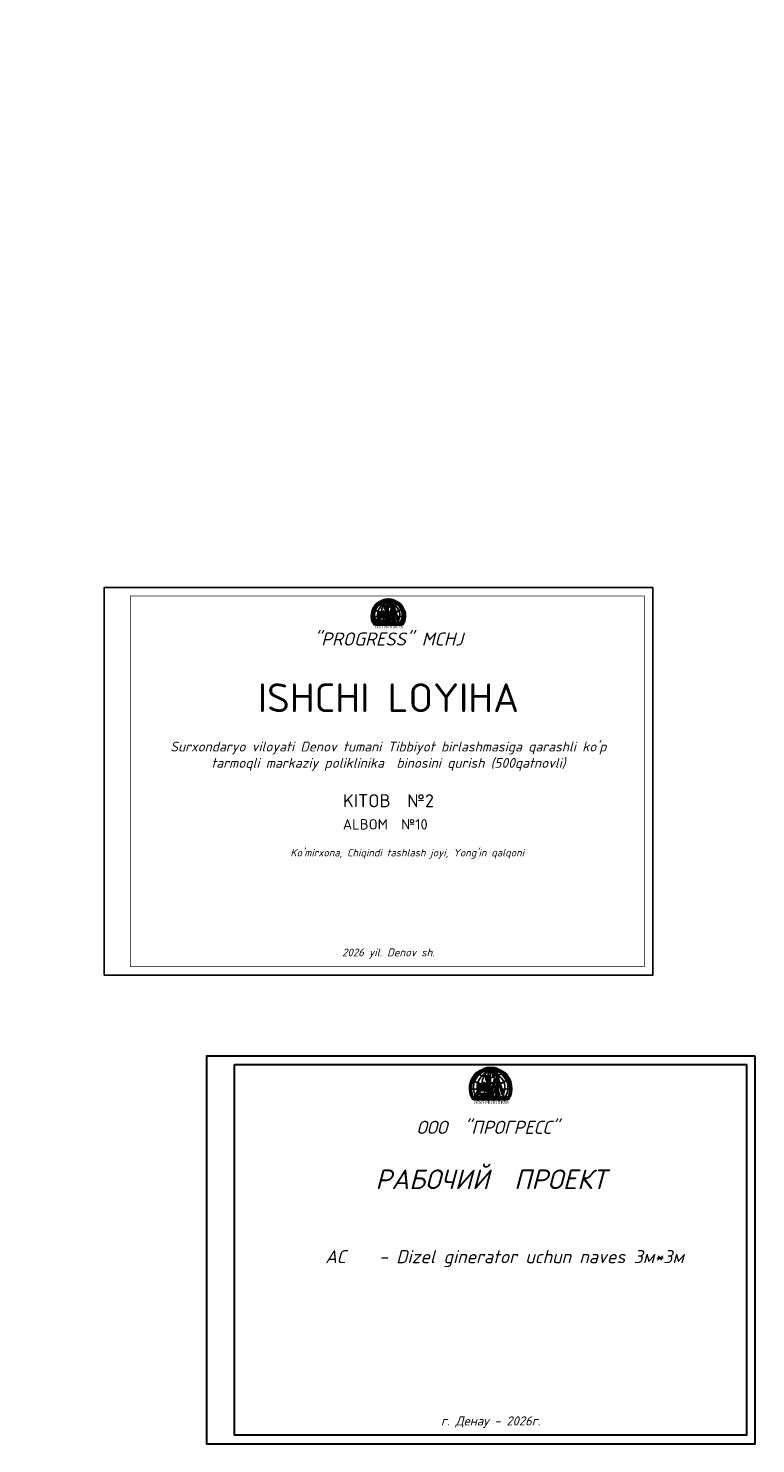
# Model space of a CAD drawing. Header units: millimetres. Extents: x 1527433 to 14789979, y -245576 to 11310.
# Tile 15 of 135: x 1747897 to 1803583, y -102442 to 5996. Entities that reach past the tile are written whole.
import ezdxf

# ---------------------------------------------------------------- set-up
doc = ezdxf.new("R2010")
doc.units = ezdxf.units.MM
doc.layers.add('(014) Водопровод', color=5, linetype='ИК_Водопровод -------в--------')
doc.styles.add('MpTextStyle', font='isocpeui.ttf')
doc.styles.get("Standard").update_dxf_attribs({"font": 'isocpeur.ttf', "height": 250})
doc.styles.add('TIMES NEW', font='times.ttf')
doc.styles.add('V@ler@Live', font='isocpeui.ttf')
doc.styles.add('ValeraTextStyle', font='isocpeur.ttf')
doc.styles.add('ГОСТ 3.5', font='isocpeur.ttf', dxfattribs={"oblique": 15, "height": 3})
doc.linetypes.add('ИК_Водопровод -------в--------', pattern='A,9,-0.6,["В",Standard,S=1.2,R=0,X=0,Y=-0.6],-1.2', length=10.8)

# ---------------------------------------------------------------- blocks, each defined once
blk = doc.blocks.new('LOGOTIP')
h = blk.add_hatch(color=16)
h.dxf.hatch_style = 1
h.paths.add_polyline_path([(20531.16, -9521.62), (20530.47, -9521.62), (20530.47, -9523.75), (20531.16, -9524.06)])
h.paths.add_polyline_path([(20531.16, -9521.62), (20531.16, -9521.47), (20531.62, -9521.05), (20530.01, -9521.05), (20530.47, -9521.47), (20530.47, -9521.62)])
h.paths.add_polyline_path([(20531.62, -9521.05), (20531.62, -9519.83), (20530.01, -9519.83), (20530.01, -9521.05)])
h.paths.add_polyline_path([(20531.62, -9519.83), (20531.62, -9519.4), (20530.01, -9519.4), (20530.01, -9519.83)])
h = blk.add_hatch(color=252)
h.dxf.hatch_style = 1
h.paths.add_polyline_path([(20527.86, -9523.03), (20528.22, -9523.03), (20528.22, -9522.98), (20527.86, -9522.98), (20527.86, -9522.84), (20527.69, -9522.84), (20527.69, -9522.98), (20527.39, -9522.98), (20527.39, -9523.03), (20527.69, -9523.03), (20527.69, -9524.4), (20527.86, -9524.38)])
h.paths.add_polyline_path([(20527.24, -9522.31), (20527.61, -9522.31), (20527.61, -9522.26), (20527.24, -9522.26), (20527.24, -9522.06), (20527, -9522.06), (20527, -9522.26), (20526.85, -9522.26, 0.002105), (20526.83, -9522.31), (20527, -9522.31), (20527, -9524.53), (20527.01, -9524.49), (20527.24, -9524.46)])
h.paths.add_polyline_path([(20526.85, -9522.26), (20526.55, -9522.26), (20526.55, -9522.31), (20526.83, -9522.31, -0.002105)])
h = blk.add_hatch(color=134)
h.dxf.hatch_style = 1
h.paths.add_polyline_path([(20531.59, -9525.43), (20531.26, -9525.37), (20531.4, -9526.03), (20531.76, -9526.07)])
h.paths.add_polyline_path([(20531.12, -9525.34), (20530.71, -9525.26), (20530.81, -9525.97), (20531.26, -9526.02)])
h.paths.add_polyline_path([(20530.97, -9524.54), (20530.58, -9524.43), (20530.66, -9524.96), (20531.07, -9525.08)])
h.paths.add_polyline_path([(20531.37, -9524.66), (20531.11, -9524.58), (20531.21, -9525.12), (20531.54, -9525.21)])
h.paths.add_polyline_path([(20531.26, -9524.16), (20531, -9524.06), (20531.06, -9524.38), (20531.34, -9524.46)])
h.paths.add_polyline_path([(20530.86, -9524), (20530.5, -9523.86), (20530.55, -9524.23), (20530.93, -9524.34)])
h.paths.add_polyline_path([(20530.26, -9524.28), (20530.06, -9524.17), (20530.13, -9525.29), (20530.37, -9525.36)])
h.paths.add_polyline_path([(20529.94, -9524.11), (20529.69, -9523.97), (20529.71, -9525.18), (20529.98, -9525.25)])
h.paths.add_polyline_path([(20529.91, -9523.05), (20529.67, -9522.87), (20529.68, -9523.57), (20529.93, -9523.73)])
h.paths.add_polyline_path([(20530.16, -9523.24), (20529.99, -9523.12), (20530.04, -9523.8), (20530.23, -9523.93)])
h.paths.add_polyline_path([(20530.09, -9522.61), (20529.95, -9522.49), (20529.98, -9522.93), (20530.14, -9523.05)])
h.paths.add_polyline_path([(20529.89, -9522.43), (20529.66, -9522.22), (20529.67, -9522.68), (20529.9, -9522.87)])
h.paths.add_polyline_path([(20529.26, -9522.15), (20528.9, -9522.35), (20528.86, -9522.81), (20529.25, -9522.62)])
h.paths.add_polyline_path([(20529.25, -9522.83), (20528.84, -9523), (20528.78, -9523.73), (20529.25, -9523.54)])
h.paths.add_polyline_path([(20529.24, -9523.91), (20528.75, -9524.07), (20528.64, -9525.31), (20529.23, -9525.18)])
h.paths.add_polyline_path([(20528.64, -9524.11), (20528.22, -9524.25), (20528, -9525.4), (20528.51, -9525.33)])
h.paths.add_polyline_path([(20528.74, -9523.08), (20528.42, -9523.21), (20528.28, -9523.91), (20528.67, -9523.78)])
h.paths.add_polyline_path([(20528.81, -9522.42), (20528.54, -9522.58), (20528.46, -9523.01), (20528.76, -9522.89)])
h.paths.add_polyline_path([(20527.78, -9524.52), (20527.43, -9524.55), (20527.31, -9525.07), (20527.68, -9525.04)])
h.paths.add_polyline_path([(20527.66, -9525.21), (20527.31, -9525.23), (20527.12, -9525.96), (20527.46, -9525.97)])
h.paths.add_polyline_path([(20527.24, -9525.24), (20526.83, -9525.26), (20526.59, -9525.96), (20527.05, -9525.97)])
h.paths.add_polyline_path([(20527.37, -9524.56), (20527.13, -9524.58), (20526.93, -9525.1), (20527.24, -9525.07)])
h = blk.add_hatch(color=252)
h.dxf.hatch_style = 1
h.paths.add_polyline_path([(20528.14, -9523.07, 1), (20528.2, -9523.07, 1)])
h.paths.add_polyline_path([(20527.4, -9523.09, 1), (20527.48, -9523.09, 1)])
h.paths.add_polyline_path([(20527.48, -9522.37, 1), (20527.58, -9522.37, 1)])
h.paths.add_polyline_path([(20526.62, -9522.37, 1), (20526.7, -9522.37, 1)])
h = blk.add_hatch(color=53)
h.dxf.hatch_style = 1
h.paths.add_polyline_path([(20534.7, -9523.33), (20533.77, -9523.33), (20533.77, -9523.89), (20534.03, -9523.89, -1), (20534.16, -9523.89), (20534.7, -9523.89), (20534.7, -9523.75)])
h.paths.add_polyline_path([(20534.7, -9523.89), (20534.16, -9523.89, -1), (20534.03, -9523.89), (20533.77, -9523.89), (20533.77, -9524.04), (20533.77, -9524.27), (20534.7, -9524.27)])
h.paths.add_polyline_path([(20534.94, -9523.75), (20534.7, -9523.75), (20534.7, -9524.04), (20534.94, -9524.04)])
h.paths.add_polyline_path([(20533.77, -9523.75), (20533.53, -9523.75), (20533.53, -9524.04), (20533.77, -9524.04)])
h = blk.add_hatch(color=53)
h.dxf.hatch_style = 1
h.paths.add_polyline_path([(20533.77, -9524.27), (20534.7, -9524.27), (20534.7, -9523.33), (20533.77, -9523.33)])
at = {"color": 173}
for points in [[(20524.71, -9521.14, 0.030399), (20526.88, -9522.12)], [(20525.93, -9526.85, -0.353442), (20527.55, -9518.87, -0.113813), (20531.8, -9516.61)], [(20526.66, -9524.66, -0.125155), (20527.14, -9521.38, -0.137222), (20531.8, -9516.61, -309.435386)], [(20526.73, -9518.42, 0.084651), (20529.91, -9519.82)], [(20528.48, -9522.35, -0.087366), (20529.34, -9519.63, -0.090552), (20531.8, -9516.61, 64.129586)], [(20528.91, -9517.2, 0.201287), (20533.85, -9517.43)], [(20530.83, -9519.28, -0.080154), (20531.8, -9516.61, -0.658117)], [(20532.88, -9519.75, 0.082739), (20531.8, -9516.61, 4.751606)], [(20533.52, -9518.83, 0.118251), (20531.8, -9516.61, -72004916123.718872)], [(20533.8, -9517.9, 0.029793), (20533.11, -9517.34, -0.014798), (20531.8, -9516.61, 11.436528)], [(20533.91, -9517.24, 0.06566), (20531.8, -9516.61)], [(20531.97, -9520.02, 0.063513), (20533.12, -9519.88)], [(20537.68, -9527.5, 0.275009), (20538.07, -9521.19, 0.096151), (20535.99, -9518.56, 0.052771), (20534.53, -9517.54, 0.052771)], [(20535.3, -9519.03, 0.14027), (20536.6, -9517.97)], [(20537.07, -9526.05, 0.347768), (20535.38, -9519.49, -2.968614)], [(20536.61, -9522.03, 0.06516), (20538.89, -9520.57)]]:
    blk.add_lwpolyline(points, format="xyb", dxfattribs=at)
at = {"color": 150}
for points in [[(20530.01, -9521.05), (20530.01, -9519.4), (20531.62, -9519.4)], [(20530.01, -9519.83), (20531.62, -9519.83)], [(20530.47, -9521.47), (20530.01, -9521.05)], [(20530.01, -9521.05), (20531.62, -9521.05)], [(20530.47, -9523.75), (20530.47, -9521.47)], [(20531.16, -9521.62), (20530.47, -9521.62)], [(20531.16, -9521.47), (20531.62, -9521.05)], [(20531.16, -9524.06), (20531.16, -9521.47)], [(20531.87, -9524.46), (20531.87, -9519.4), (20531.62, -9519.4), (20531.62, -9524.46)], [(20531.62, -9519.92), (20531.87, -9519.92)], [(20531.62, -9520.34), (20531.87, -9520.34)], [(20531.62, -9520.7), (20531.87, -9520.7)], [(20531.62, -9521.09), (20531.87, -9521.09)], [(20531.62, -9521.48), (20531.87, -9521.48)], [(20531.16, -9522.89), (20531.62, -9522.89)], [(20531.87, -9524.46), (20531.47, -9524.46)], [(20531.62, -9521.85), (20531.87, -9521.85)], [(20531.62, -9522.21), (20531.87, -9522.21)], [(20531.62, -9522.56), (20531.87, -9522.56)], [(20531.62, -9522.96), (20531.87, -9522.96)], [(20531.62, -9523.32), (20531.87, -9523.32)], [(20531.62, -9523.7), (20531.87, -9523.7)], [(20531.62, -9524.08), (20531.87, -9524.08)], [(20525.29, -9527.88), (20525.04, -9528.03), (20525.24, -9528.11), (20525.53, -9528.38), (20525.53, -9528.09), (20525.47, -9528.18), (20525.36, -9528.16), (20525.3, -9528.08), (20525.29, -9527.88)], [(20526.24, -9528.35), (20526.51, -9528.19), (20526.6, -9528.25), (20526.7, -9528.32), (20526.8, -9528.29), (20526.93, -9528.29), (20527.09, -9528.3), (20527.13, -9528.24), (20527.07, -9528.24), (20526.99, -9528.15), (20526.94, -9528.15), (20526.85, -9528.15), (20526.78, -9528.18), (20526.69, -9528.23), (20526.61, -9528.15), (20526.55, -9528.11), (20526.44, -9528.1), (20526.37, -9528.1), (20526.34, -9528.17), (20526.28, -9528.22), (20526.21, -9528.28), (20526.24, -9528.35)], [(20527.25, -9528.21), (20527.59, -9528.26), (20527.73, -9528.36), (20527.86, -9528.44), (20527.97, -9528.44), (20528.02, -9528.4), (20528.09, -9528.32), (20528.13, -9528.27), (20528.18, -9528.27), (20528.29, -9528.35), (20528.39, -9528.35), (20528.47, -9528.32), (20528.41, -9528.3), (20528.3, -9528.24), (20528.24, -9528.19), (20528.18, -9528.15), (20528.09, -9528.17), (20528.04, -9528.21), (20527.95, -9528.28), (20527.85, -9528.31), (20527.77, -9528.25), (20527.67, -9528.18), (20527.54, -9528.16), (20527.4, -9528.17), (20527.25, -9528.21)], [(20528.77, -9528.38), (20528.75, -9528.16), (20528.84, -9528.08), (20528.93, -9528.04), (20529.06, -9528.04), (20529.12, -9528.04), (20529.19, -9528.09), (20529.25, -9528.11), (20529.31, -9528.1), (20529.38, -9528.1), (20529.44, -9528.04), (20529.48, -9528.01), (20529.54, -9528.01), (20529.6, -9528.01), (20529.63, -9528.09), (20529.64, -9528.13), (20529.64, -9528.18), (20529.58, -9528.16), (20529.53, -9528.12), (20529.48, -9528.12), (20529.44, -9528.21), (20529.35, -9528.28), (20529.13, -9528.21), (20529.02, -9528.17), (20528.91, -9528.16), (20528.84, -9528.21), (20528.84, -9528.28), (20528.77, -9528.38)], [(20529.89, -9528.1), (20529.83, -9528.29), (20529.99, -9528.15), (20530.13, -9528.23), (20530.25, -9528.34), (20530.45, -9528.36), (20530.68, -9528.28), (20530.87, -9528.18), (20531.07, -9528.15), (20531.27, -9528.21), (20531.42, -9528.22), (20531.59, -9528.04), (20531.83, -9528.08), (20531.67, -9527.96), (20531.49, -9528.04), (20531.4, -9528.14), (20531.25, -9528.12), (20531.01, -9528.07), (20530.78, -9528.12), (20530.58, -9528.23), (20530.43, -9528.27), (20529.94, -9528.06), (20529.85, -9528.1)], [(20532.74, -9528.15), (20533.08, -9528.2), (20533.23, -9528.3), (20533.36, -9528.38), (20533.47, -9528.38), (20533.52, -9528.34), (20533.59, -9528.26), (20533.62, -9528.22), (20533.68, -9528.22), (20533.79, -9528.29), (20533.89, -9528.29), (20533.97, -9528.26), (20533.9, -9528.24), (20533.8, -9528.18), (20533.73, -9528.13), (20533.68, -9528.09), (20533.59, -9528.11), (20533.53, -9528.15), (20533.45, -9528.22), (20533.35, -9528.25), (20533.27, -9528.19), (20533.17, -9528.12), (20533.04, -9528.1), (20532.89, -9528.11), (20532.74, -9528.15)], [(20534.35, -9528.29), (20534.33, -9528.07), (20534.42, -9527.99), (20534.51, -9527.95), (20534.64, -9527.95), (20534.7, -9527.95), (20534.77, -9528), (20534.83, -9528.02), (20534.89, -9528.01), (20534.96, -9528), (20535.02, -9527.95), (20535.07, -9527.91), (20535.12, -9527.91), (20535.18, -9527.91), (20535.21, -9527.99), (20535.22, -9528.04), (20535.22, -9528.08), (20535.16, -9528.06), (20535.11, -9528.02), (20535.06, -9528.02), (20535.02, -9528.11), (20534.93, -9528.18), (20534.71, -9528.12), (20534.6, -9528.08), (20534.49, -9528.07), (20534.42, -9528.12), (20534.42, -9528.19), (20534.35, -9528.29)], [(20535.6, -9528.04), (20535.94, -9528.1), (20536.08, -9528.19), (20536.22, -9528.28), (20536.33, -9528.28), (20536.37, -9528.23), (20536.44, -9528.16), (20536.48, -9528.11), (20536.54, -9528.11), (20536.65, -9528.19), (20536.75, -9528.19), (20536.82, -9528.16), (20536.76, -9528.13), (20536.66, -9528.08), (20536.59, -9528.03), (20536.53, -9527.98), (20536.45, -9528), (20536.39, -9528.05), (20536.31, -9528.11), (20536.2, -9528.14), (20536.12, -9528.08), (20536.02, -9528.02), (20535.89, -9527.99), (20535.75, -9528), (20535.6, -9528.04)], [(20537.32, -9528.37), (20537.3, -9528.15), (20537.38, -9528.07), (20537.48, -9528.03), (20537.6, -9528.03), (20537.66, -9528.03), (20537.73, -9528.08), (20537.79, -9528.1), (20537.85, -9528.09), (20537.92, -9528.08), (20537.98, -9528.03), (20538.03, -9528), (20538.09, -9528), (20538.14, -9528), (20538.17, -9528.07), (20538.19, -9528.12), (20538.19, -9528.17), (20538.12, -9528.14), (20538.07, -9528.1), (20538.02, -9528.1), (20537.98, -9528.19), (20537.89, -9528.27), (20537.67, -9528.2), (20537.56, -9528.16), (20537.45, -9528.15), (20537.39, -9528.2), (20537.39, -9528.27), (20537.32, -9528.37)]]:
    blk.add_lwpolyline(points, dxfattribs=at)
at = {"color": 173}
for points in [[(20531.8, -9516.61), (20531.8, -9519.31)], [(20524.03, -9524.65), (20524.03, -9524.65), (20526.66, -9524.66)], [(20527.69, -9522.37), (20528.36, -9522.58)], [(20536.6, -9524.65), (20539.86, -9524.68)]]:
    blk.add_lwpolyline(points, dxfattribs=at)
at = {"lineweight": 30}
for points in [[(20533.52, -9520.45), (20533.03, -9522.09)], [(20533.55, -9522.09), (20533.95, -9520.71)], [(20534.19, -9522.09), (20534.19, -9521.61), (20534.39, -9521.61), (20534.39, -9522.09)], [(20534.22, -9518.77), (20534.22, -9520.75)], [(20534.53, -9520.71), (20534.97, -9522.09)], [(20535.56, -9522.09), (20535, -9520.41)], [(20532.33, -9525.61), (20532.24, -9526.04), (20532.24, -9526.33), (20531.67, -9527.58), (20531.79, -9527.08), (20531.91, -9526.25), (20532.09, -9526), (20532.18, -9525.58)], [(20532.32, -9524.47), (20532.05, -9524.47), (20531.8, -9525.2), (20532.1, -9525.19)], [(20532, -9525.54), (20532.53, -9525.65), (20533.49, -9522.31)], [(20532.97, -9522.31), (20532, -9525.54)], [(20532.97, -9522.31), (20532.09, -9522.31), (20532.09, -9522.09), (20533.03, -9522.09)], [(20532.09, -9526), (20532.24, -9526.04)], [(20534.19, -9522.31), (20533.49, -9522.31)], [(20533.55, -9522.09), (20534.19, -9522.09)], [(20534.39, -9522.31), (20534.39, -9522.77), (20534.19, -9522.77), (20534.19, -9522.31)], [(20534.39, -9522.09), (20534.97, -9522.09)], [(20535.05, -9522.31), (20534.39, -9522.31)], [(20535.05, -9522.31), (20536.31, -9526.24)], [(20535.56, -9522.09), (20536.49, -9522.09), (20536.49, -9522.31), (20535.63, -9522.31)], [(20536.94, -9526.27), (20536.94, -9526.2), (20535.63, -9522.31)], [(20536.44, -9526.63), (20536.94, -9527.68)], [(20536.94, -9527.68), (20536.94, -9526.44)], [(20524.7, -9527.58), (20536.89, -9527.58)], [(20525.26, -9528.64), (20538.63, -9528.64)], [(20525.36, -9528.64), (20525.36, -9528.92)], [(20525.76, -9528.64), (20525.76, -9528.92)], [(20526.18, -9528.64), (20526.18, -9528.89)], [(20526.58, -9528.64), (20526.58, -9528.92)], [(20526.98, -9528.64), (20526.98, -9529.15)], [(20527.38, -9528.64), (20527.38, -9528.92)], [(20527.78, -9528.64), (20527.78, -9528.92)], [(20528.2, -9528.64), (20528.2, -9528.89)], [(20528.6, -9528.64), (20528.6, -9528.92)], [(20529, -9528.64), (20529, -9529.15)], [(20529.41, -9528.64), (20529.41, -9528.92)], [(20529.81, -9528.64), (20529.81, -9528.92)], [(20530.23, -9528.64), (20530.23, -9528.89)], [(20530.63, -9528.64), (20530.63, -9528.92)], [(20531.03, -9528.64), (20531.03, -9529.15)], [(20531.43, -9528.64), (20531.43, -9528.92)], [(20531.83, -9528.64), (20531.83, -9528.92)], [(20532.25, -9528.64), (20532.25, -9528.89)], [(20532.64, -9528.64), (20532.64, -9528.92)], [(20533.05, -9528.64), (20533.05, -9529.15)], [(20533.58, -9528.64), (20533.58, -9528.92)], [(20533.99, -9528.64), (20533.99, -9528.92)], [(20534.41, -9528.64), (20534.41, -9528.89)], [(20534.8, -9528.64), (20534.8, -9528.92)], [(20535.21, -9528.64), (20535.21, -9529.15)], [(20535.65, -9528.64), (20535.65, -9528.92)], [(20536.05, -9528.64), (20536.05, -9528.92)], [(20536.47, -9528.64), (20536.47, -9528.89)], [(20536.87, -9528.64), (20536.87, -9528.92)], [(20536.94, -9527.58), (20539.19, -9527.58)], [(20537.27, -9528.64), (20537.27, -9529.15)], [(20537.7, -9528.64), (20537.7, -9528.92)], [(20538.1, -9528.64), (20538.1, -9528.92)], [(20538.52, -9528.64), (20538.52, -9528.89)]]:
    blk.add_lwpolyline(points, dxfattribs=at)
blk.add_lwpolyline([(20533.91, -9517.09), (20534.53, -9517.09), (20534.53, -9518.77), (20533.91, -9518.77)], close=True, dxfattribs=at)
at = {"color": 25}
for points in [[(20525.44, -9527.15, -0.044562), (20527.04, -9526.65, -0.080385), (20531.85, -9526.64, -0.080385)], [(20525.44, -9527.15, 0.0058), (20527.11, -9526.97, -0.038289), (20531.83, -9526.79, -0.038289)], [(20527.97, -9527.27), (20529.09, -9527.06, -0.027055), (20530.77, -9526.93), (20531.53, -9526.95), (20531.8, -9526.98)], [(20527.97, -9527.27, -0.026948), (20530.82, -9527.23), (20531.75, -9527.26)], [(20532.03, -9526.79, -0.005617), (20532.72, -9526.83, -0.005617)], [(20532.08, -9526.68, -0.011049), (20532.73, -9526.81, -0.011049)], [(20532.83, -9526.84, -0.000678), (20532.92, -9526.85)], [(20532.84, -9526.83, -0.001323), (20532.92, -9526.85)]]:
    blk.add_lwpolyline(points, format="xyb", dxfattribs=at)
at = {"color": 33}
for points in [[(20526.22, -9526.53), (20527.01, -9524.49), (20528.05, -9524.35)], [(20526.22, -9526.53), (20527.63, -9526.34), (20530.69, -9526.34), (20531.87, -9526.49)], [(20526.59, -9525.96), (20527.05, -9525.97), (20527.24, -9525.24), (20526.83, -9525.26), (20526.59, -9525.96)], [(20527.13, -9524.58), (20526.93, -9525.1), (20527.24, -9525.07)], [(20527.31, -9525.23), (20527.12, -9525.96), (20527.46, -9525.97), (20527.66, -9525.21), (20527.31, -9525.23)], [(20527.13, -9524.58), (20527.37, -9524.56)], [(20527.37, -9524.56), (20527.24, -9525.07)], [(20527.43, -9524.55), (20527.31, -9525.07)], [(20527.31, -9525.07), (20527.68, -9525.04)], [(20527.43, -9524.55), (20527.78, -9524.52), (20527.68, -9525.04)], [(20528.45, -9522.52), (20527.63, -9526.34)], [(20528, -9525.4), (20528.51, -9525.33), (20528.64, -9524.11)], [(20528, -9525.4), (20528.22, -9524.25)], [(20528.22, -9524.25), (20528.64, -9524.11)], [(20528.28, -9523.91), (20528.42, -9523.21)], [(20528.28, -9523.91), (20528.67, -9523.78)], [(20528.42, -9523.21), (20528.74, -9523.08)], [(20528.45, -9522.52), (20529.49, -9521.91)], [(20528.46, -9523.01), (20528.54, -9522.58), (20528.81, -9522.42)], [(20528.46, -9523.01), (20528.76, -9522.89)], [(20528.75, -9524.07), (20528.64, -9525.31), (20529.23, -9525.18)], [(20528.67, -9523.78), (20528.74, -9523.08)], [(20528.75, -9524.07), (20529.24, -9523.91)], [(20528.76, -9522.89), (20528.81, -9522.42)], [(20528.84, -9523), (20528.78, -9523.73)], [(20528.78, -9523.73), (20529.25, -9523.54)], [(20528.84, -9523), (20529.25, -9522.83)], [(20529.25, -9522.62), (20529.26, -9522.15), (20528.9, -9522.35), (20528.86, -9522.81)], [(20528.86, -9522.81), (20529.25, -9522.62)], [(20529.23, -9525.18), (20529.24, -9523.91)], [(20529.25, -9523.54), (20529.25, -9522.83)], [(20529.48, -9526.34), (20529.49, -9521.91), (20530.19, -9522.54), (20530.69, -9526.34)], [(20529.67, -9522.68), (20529.66, -9522.22), (20529.89, -9522.43)], [(20529.67, -9522.68), (20529.9, -9522.87)], [(20529.68, -9523.57), (20529.67, -9522.87)], [(20529.67, -9522.87), (20529.91, -9523.05)], [(20529.68, -9523.57), (20529.93, -9523.73)], [(20529.71, -9525.18), (20529.69, -9523.97)], [(20529.69, -9523.97), (20529.94, -9524.11)], [(20529.71, -9525.18), (20530.37, -9525.36), (20530.26, -9524.28)], [(20529.9, -9522.87), (20529.89, -9522.43)], [(20529.93, -9523.73), (20529.91, -9523.05)], [(20529.98, -9525.25), (20529.94, -9524.11)], [(20529.95, -9522.49), (20530.09, -9522.61)], [(20529.98, -9522.93), (20529.95, -9522.49)], [(20529.98, -9522.93), (20530.14, -9523.05)], [(20530.04, -9523.8), (20529.99, -9523.12)], [(20529.99, -9523.12), (20530.16, -9523.24)], [(20530.04, -9523.8), (20530.23, -9523.93)], [(20530.13, -9525.29), (20530.06, -9524.17)], [(20530.06, -9524.17), (20530.26, -9524.28)], [(20530.14, -9523.05), (20530.09, -9522.61)], [(20530.23, -9523.93), (20530.16, -9523.24)], [(20532.01, -9526.1), (20531.37, -9524.16), (20530.34, -9523.7)], [(20530.55, -9524.23), (20530.5, -9523.86), (20530.86, -9524)], [(20530.55, -9524.23), (20530.93, -9524.34)], [(20530.66, -9524.96), (20530.58, -9524.43)], [(20530.58, -9524.43), (20530.97, -9524.54)], [(20530.66, -9524.96), (20531.07, -9525.08)], [(20530.81, -9525.97), (20530.71, -9525.26)], [(20530.71, -9525.26), (20531.12, -9525.34)], [(20531.26, -9526.02), (20530.81, -9525.97)], [(20530.86, -9524), (20530.93, -9524.34)], [(20530.97, -9524.54), (20531.07, -9525.08)], [(20531, -9524.06), (20531.26, -9524.16), (20531.34, -9524.46)], [(20531, -9524.06), (20531.06, -9524.38)], [(20531.06, -9524.38), (20531.34, -9524.46)], [(20531.11, -9524.58), (20531.21, -9525.12)], [(20531.11, -9524.58), (20531.37, -9524.66)], [(20531.12, -9525.34), (20531.26, -9526.02)], [(20531.21, -9525.12), (20531.54, -9525.21)], [(20531.26, -9525.37), (20531.4, -9526.03)], [(20531.26, -9525.37), (20531.59, -9525.43)], [(20531.37, -9524.66), (20531.54, -9525.21)], [(20531.59, -9525.43), (20531.76, -9526.07), (20531.4, -9526.03)]]:
    blk.add_lwpolyline(points, dxfattribs=at)
at = {"color": 252}
for points in [[(20527.24, -9524.46), (20527.24, -9522.31), (20527.61, -9522.31), (20527.61, -9522.26), (20527.24, -9522.26), (20527.24, -9522.06), (20527, -9522.06), (20527, -9522.26), (20526.55, -9522.26), (20526.55, -9522.31), (20527, -9522.31), (20527, -9524.52)], [(20527.86, -9524.38), (20527.86, -9523.03), (20528.22, -9523.03), (20528.22, -9522.98), (20527.86, -9522.98), (20527.86, -9522.84), (20527.69, -9522.84), (20527.69, -9522.98), (20527.39, -9522.98), (20527.39, -9523.03), (20527.69, -9523.03), (20527.69, -9524.4)]]:
    blk.add_lwpolyline(points, dxfattribs=at)
at = {"color": 25}
for points in [[(20531.81, -9527.27), (20532.29, -9527.29), (20532.49, -9527.31)], [(20531.93, -9527), (20532.24, -9527.04), (20532.58, -9527.13)], [(20532.68, -9527.15), (20533.78, -9527.45)], [(20532.59, -9527.32), (20533.78, -9527.45)]]:
    blk.add_lwpolyline(points, dxfattribs=at)
at = {"color": 32, "lineweight": 30}
for points in [[(20532.46, -9527.58), (20534.07, -9524.39), (20533.88, -9524.39), (20532.37, -9527.58), (20532.46, -9527.58)], [(20535.38, -9527.58), (20534.44, -9524.39), (20534.59, -9524.39), (20535.5, -9527.58)]]:
    blk.add_lwpolyline(points, dxfattribs=at)
at = {"color": 42, "lineweight": 30}
for points in [[(20533.77, -9523.75), (20533.53, -9523.75), (20533.53, -9524.04), (20533.77, -9524.04)], [(20533.77, -9523.33), (20534.7, -9523.33), (20534.7, -9524.27), (20533.77, -9524.27)], [(20533.84, -9524.27), (20534.65, -9524.27), (20534.65, -9524.39), (20533.84, -9524.39)], [(20534.7, -9523.75), (20534.94, -9523.75), (20534.94, -9524.04), (20534.7, -9524.04)]]:
    blk.add_lwpolyline(points, close=True, dxfattribs=at)
for points in [[(20533.77, -9523.89), (20534.03, -9523.89)], [(20534.47, -9523.33), (20534.47, -9523.03), (20534.21, -9523.03), (20534.05, -9523.33)], [(20534.16, -9523.89), (20534.7, -9523.89)]]:
    blk.add_lwpolyline(points, dxfattribs=at)
at = {"color": 32, "lineweight": 30}
blk.add_lwpolyline([(20534.16, -9524.39), (20534.32, -9524.39), (20534.32, -9527.58), (20534.16, -9527.58)], close=True, dxfattribs=at)
at = {"color": 150, "lineweight": 30}
for points in [[(20525.31, -9528.59, 0.125557), (20525.82, -9528.4, 0.520567), (20525.82, -9528.4, -0.501097), (20526.15, -9528.55, -0.013708), (20526.79, -9528.53, -0.043743), (20527.29, -9528.45, 0.520567), (20527.29, -9528.45, 0.520567), (20527.33, -9528.44, -0.392339), (20527.79, -9528.49, 0.520567), (20527.79, -9528.49, -0.113409), (20528.37, -9528.57, 0.520567), (20528.37, -9528.57, -0.132594), (20528.87, -9528.52, 0.520567), (20528.87, -9528.52, -0.102508), (20529.32, -9528.39, 0.520567), (20529.32, -9528.39, -0.019125), (20529.65, -9528.29, 0.520567), (20529.65, -9528.29, 0.087562), (20530.36, -9528.41, 0.520567), (20530.36, -9528.41, 0.001436), (20530.93, -9528.42, 0.520567), (20530.93, -9528.42, -0.063739), (20531.45, -9528.36, 0.520567), (20531.45, -9528.36, 0.033431), (20532, -9528.21, 0.520567), (20532, -9528.21, -0.230937), (20532.53, -9528.32, 0.520567), (20532.53, -9528.32, -0.091871), (20532.97, -9528.47, 0.520567), (20532.97, -9528.47, -0.014111), (20533.56, -9528.5, 0.520567), (20533.56, -9528.5, -0.02014), (20534.13, -9528.4, 0.520567), (20534.13, -9528.4, 0.029716), (20534.89, -9528.24, 0.520567), (20534.89, -9528.24, -0.189791), (20535.26, -9528.29, 0.520567), (20535.26, -9528.29, -0.039413), (20535.7, -9528.43, 0.520567), (20535.7, -9528.43, -0.038221), (20536.31, -9528.43, 0.520567), (20536.31, -9528.43, -0.084237), (20536.66, -9528.27, 0.520567), (20536.66, -9528.27, -0.07412), (20537.36, -9528.42, 0.520567), (20537.36, -9528.42, 0.05762), (20537.92, -9528.39, 0.520567), (20537.92, -9528.39, -0.000967), (20538.3, -9528.5, 0.520567), (20538.3, -9528.5, -0.039357), (20538.3, -9528.5, 0.520567), (20538.3, -9528.5, 0.241268), (20538.3, -9528.5)], [(20525.48, -9528.02, -0.070216), (20525.95, -9527.86, 0.520567), (20525.95, -9527.86, -0.344362), (20526.21, -9528.01, 0.010072), (20526.58, -9528.01, -0.043743), (20527.09, -9527.93, 0.520567), (20527.09, -9527.93, 0.520567), (20527.13, -9527.92, -0.063439), (20527.64, -9527.83, 0.520567), (20527.64, -9527.83, 0.149042), (20528.16, -9528.05, 0.520567), (20528.16, -9528.05, -0.132594), (20528.67, -9528, 0.520567), (20528.67, -9528, -0.102508), (20529.12, -9527.87, 0.520567), (20529.12, -9527.87, -0.029284), (20529.62, -9527.73, 0.520567), (20529.62, -9527.73, -0.045919), (20530.15, -9527.89, 0.520567), (20530.15, -9527.89, 0.001436), (20530.72, -9527.9, 0.520567), (20530.72, -9527.9, -0.063739), (20531.25, -9527.84, 0.520567), (20531.25, -9527.84, 0.033431), (20531.8, -9527.69, 0.520567), (20531.8, -9527.69, -0.05696), (20532.35, -9527.71, 0.520567), (20532.35, -9527.71, -0.10267), (20532.85, -9527.89, 0.520567), (20532.85, -9527.89, 0.106941), (20533.35, -9527.98, 0.520567), (20533.35, -9527.98, -0.02014), (20533.93, -9527.88, 0.520567), (20533.93, -9527.88, 0.029716), (20534.68, -9527.72, 0.520567), (20534.68, -9527.72, -0.053702), (20535.06, -9527.72, 0.520567), (20535.06, -9527.72, 0.023184), (20535.6, -9527.82, 0.520567), (20535.6, -9527.82, 0.137066), (20536.11, -9527.9, 0.520567), (20536.11, -9527.9, 0.086144), (20536.69, -9527.74, 0.520567), (20536.69, -9527.74, 0.092626), (20537.21, -9527.84, 0.520567), (20537.21, -9527.84, 0.171565), (20537.72, -9527.87, 0.520567), (20537.72, -9527.87, -0.228313), (20538.25, -9527.92, 0.520567), (20538.25, -9527.92, 0.057178), (20538.73, -9527.95, 0.520567), (20538.73, -9527.95, 0.520567), (20538.83, -9527.95)]]:
    blk.add_lwpolyline(points, format="xyb", dxfattribs=at)
at = {"color": 252}
for centre, radius in [((20526.66, -9522.37), 0.0359), ((20527.44, -9523.09), 0.037), ((20527.53, -9522.37), 0.0465), ((20528.17, -9523.07), 0.0306)]:
    blk.add_circle(centre, radius, dxfattribs=at)
at = {"color": 42, "lineweight": 30}
blk.add_circle((20534.09, -9523.89), 0.0666, dxfattribs=at)
at = {"lineweight": 30}
blk.add_circle((20536.62, -9526.35), 0.33, dxfattribs=at)
at = {"color": 86, "lineweight": 50}
blk.add_arc((20531.94, -9524.38), 7.92, 327.5319, 212.4681, dxfattribs=at)
at = {"lineweight": 30}
blk.add_arc((20534.24, -9519.75), 1, 102.4937, 77.5063, dxfattribs=at)
at = {"color": 86, "lineweight": 50, "insert": (20525.31, -9529.27), "char_height": 1.2, "width": 15.3015, "attachment_point": 1, "style": 'TIMES NEW'}
blk.add_mtext('OOO PROGRESS', dxfattribs=at)

msp = doc.modelspace()

# ---------------------------------------------------------------- linework, layer by layer
at = {"layer": '(014) Водопровод', "color": 7, "linetype": 'Continuous', "lineweight": 30}
for points in [[(1803542.589, -72741.867), (1761542.589, -72741.867), (1761542.589, -102441.867), (1803542.589, -102441.867)], [(1763692.589, -73391.867), (1802892.589, -73391.867), (1802892.589, -101791.867), (1763692.589, -101791.867)]]:
    msp.add_lwpolyline(points, close=True, dxfattribs=at)
at = {"color": 0, "linetype": 'Continuous'}
msp.add_lwpolyline([(1795713.502, -36842.683), (1753713.502, -36842.683), (1753713.502, -66542.683), (1795713.502, -66542.683)], close=True, dxfattribs=at)
at = {"color": 0, "linetype": 'Continuous', "const_width": 60}
msp.add_lwpolyline([(1755713.502, -37492.683), (1795063.502, -37492.683), (1795063.502, -65892.683), (1755713.502, -65892.683)], close=True, dxfattribs=at)

# ---------------------------------------------------------------- block references
at = {"color": 4}
for p, xscale, yscale, zscale in [((-1432652.859, 1449154.267), 156.25, 156.25, 156.25), ((-2226852.863, 1784997.844), 195.3125, 195.3125, 195.3125)]:
    msp.add_blockref('LOGOTIP', p, dxfattribs=dict(at, xscale=xscale, yscale=yscale, zscale=zscale))

# ---------------------------------------------------------------- texts
at = {"layer": '(014) Водопровод', "color": 0, "linetype": 'ByBlock', "attachment_point": 5}
for s, width, insert, char_height in [('\\pt18812.08;{\\fISOCPEUR|b1|i1|c204|p34;"PROGRESS" MCHJ}', 13537.1791, (1775463.502, -40792.683), 1000), ('{\\fISOCPEUR|b0|i1|c204|p34;2026 yil. Denov sh.}', 12353.47031, (1775463.502, -64892.683), 600)]:
    msp.add_mtext_dynamic_manual_height_columns(s, width=width, gutter_width=100, heights=[0], dxfattribs=dict(at, insert=insert, char_height=char_height))
at = {"layer": '(014) Водопровод', "color": 7, "linetype": 'ByBlock', "attachment_point": 5, "style": 'ValeraTextStyle'}
for s, width, insert, char_height in [('{\\fISOCPEUR|b1|i0|c204|p34;ISHCHI LOYIHA}', 33759.0666, (1775463.502, -45292.727), 2200), ('\\pi8.9861;{\\fISOCPEUR|b1|i0|c204|p34;KITOB  №2}', 11023.02358, (1775463.502, -53182.133), 1000)]:
    msp.add_mtext_dynamic_manual_height_columns(s, width=width, gutter_width=100, heights=[0], dxfattribs=dict(at, insert=insert, char_height=char_height))
at = {"layer": '(014) Водопровод', "color": 7, "linetype": 'ByBlock', "insert": (1775463.502, -49773.749), "char_height": 750, "width": 35753.89553, "attachment_point": 5}
msp.add_mtext("{\\fISOCPEUR|b0|i1|c204|p34;Surxondaryo viloyati Denov tumani Tibbiyot birlashmasiga qarashli ko'p tarmoqli markaziy poliklinika  binosini qurish (500qatnovli)}", dxfattribs=at)
at = {"layer": '(014) Водопровод', "color": 0, "linetype": 'ByBlock', "attachment_point": 5}
for s, width, gutter_width, insert, char_height, style in [('\\pi7.192;{\\fISOCPEUR|b1|i0|c204|p34;ALBOM  №10}', 8597.74518, 100, (1775221.127, -54989.7), 800, 'ValeraTextStyle'), ('\\pi8.99;ООО  "ПРОГРЕСС"', 14257.35375, 1, (1783063.34, -78204.994), 1000, 'V@ler@Live')]:
    msp.add_mtext_dynamic_manual_height_columns(s, width=width, gutter_width=gutter_width, heights=[0], dxfattribs=dict(at, insert=insert, char_height=char_height, style=style))
at = {"layer": '(014) Водопровод', "color": 7, "linetype": 'Continuous', "attachment_point": 5, "style": 'MpTextStyle'}
for s, insert, char_height, width in [('{\\fISOCPEUR|b0|i1|c204|p34;РАБОЧИЙ  ПРОЕКТ}', (1783292.589, -82187.268), 1500, 29073.91073), ('\\pi8.988;г. Денау - 2026г.', (1783292.589, -100791.867), 700, 10011.23349)]:
    msp.add_mtext(s, dxfattribs=dict(at, insert=insert, char_height=char_height, width=width))
at = {"color": 0, "insert": (1540521.367, 5982.277), "char_height": 700, "attachment_point": 1, "style": 'ГОСТ 3.5'}
msp.add_mtext_dynamic_manual_height_columns('\\pi21;{\\fTimes New Roman|b0|i0|c204|p18;\\Q0;                            \\H1.143x;СОСТАВ ПРОЕКТА\\H0.87489x;\\P\\pi335.951;\\P\\pi21;        \\H0.8571x;1. КНИГА № 1. ПОЯСНИТЕЛЬНАЯ ЗАПИСКА\\P\\P         2. КНИГИ № 2. АЛЬБОМ №1  ГП - Генеральный план \\P                                    АЛЬБОМ №2  АР - Архитектурное решения \\P                                    АЛЬБОМ №3  КЖ - Конструкции железобетонные   \\P                                    АЛЬБОМ №4  ТХ  - Технологическая часть\\P                                    АЛЬБОМ №5  ОВ, ТС, ТМ - Отопления, вентиляция, \\P\\pi18918.1488;теплоснабжения и тепломеханическая часть\\P\\pi21;                                    АЛЬБОМ №6  НВК, ВК - Водопровод и канализация\\P                                    АЛЬБОМ №7  ЭС, ЭО, СС, ВН - Электроснабжения, \\P\\pi11542.02698;электрооборудования, Связь и сигнализация, видеонаблюдения                                                 \\P\\pi21;                                    АЛЬБОМ №8  СП - Солнечный панел \\P\\pi6.293;                                    АЛЬБОМ №9  НБШ - Ногиронлиги бор шахслар учун  кўрсатмалар \\P                                    АЛЬБОМ №10  АС, ЭО - Тепловой пункт                                     \\P\\pi21;         3. КНИГА № 3. СМЕТНАЯ ДОКУМЕНТАЦИЯ\\P\\pi335.951;\\P\\pi21;         4.КНИГА № 4. ПРОЕКТ ОРГАНИЗАЦИИ СТРОИТЕЛЬСТВА          \\P          }', width=35600.07105, gutter_width=1250, heights=[22733.332], dxfattribs=at)
at = {"insert": (1767440, -56870), "char_height": 577.5, "attachment_point": 1, "style": 'V@ler@Live'}
msp.add_mtext_dynamic_manual_height_columns("\\pi518.9415;{\\fISOCPEUR|b1|i1|c204|p34;\\C0;Ko'mirxona, Chiqindi tashlash joyi, Yong'in qalqoni}", width=18853.86158, gutter_width=1650, heights=[1799.649], dxfattribs=at)
at = {"insert": (1769723.774, -88263.396, 206563.8), "char_height": 1000, "width": 30465.52402, "attachment_point": 4, "style": 'V@ler@Live'}
msp.add_mtext('\\pi898.6;{\\fISOCPEUR|b1|i1|c204|p34;АС    - \\C0;Dizel ginerator uchun naves 3м*3м}', dxfattribs=at)

doc.saveas('drawing.dxf')
